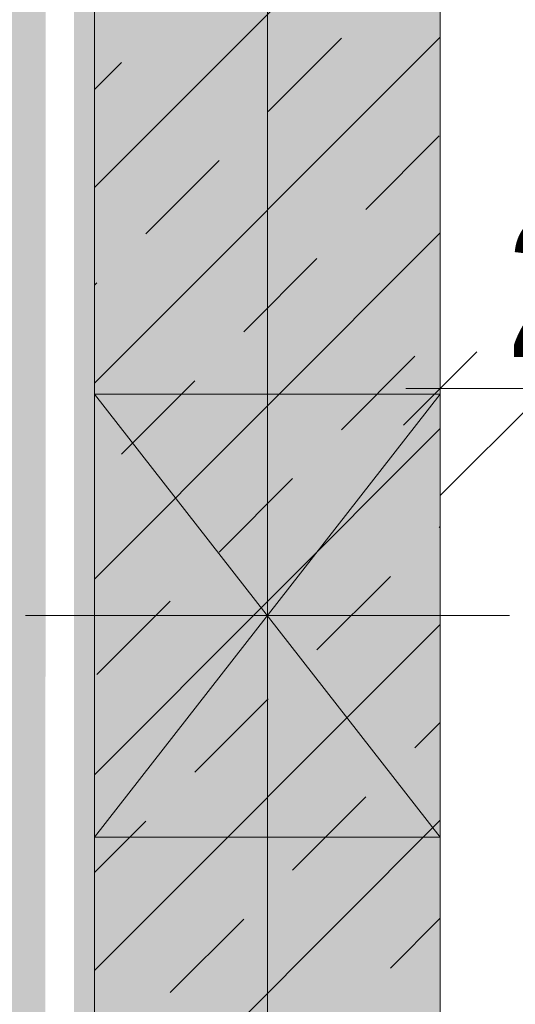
# Model space of a CAD drawing. Extents: x -620 to 300, y 62 to 1162.
# Tile 60 of 93: x -459.76 to -452.59, y 671.8 to 686.03. Entities that reach past the tile are written whole.
import ezdxf
from ezdxf.lldxf.tags import DXFTag

# ---------------------------------------------------------------- set-up
doc = ezdxf.new("R2010")
doc.units = 0
doc.layers.get('0').update_dxf_attribs({"lineweight": 13})
for name, color, linetype, lineweight, true_color in [('30 -34 Innenwände- 1 tragend', 7, 'Continuous', 13, 0xdd0806), ('30 -34 Innenwände- 11 Durchbruch', 4, 'Continuous', 9, 0x00ffff), ('70 -76 Bemaßung- 2 Allgemein', 9, 'Continuous', 5, 0x808080), ('iwb_Layout BA_Markierung', 7, 'Continuous', 9, 0xbadcdc), ('iwb_Schraffur_F30_feuerhemmend', 7, 'Continuous', 13, 0xff934a), ('iwb_Sichtbeton', 2, 'Continuous', 50, 0xffff00), ('iwb_Sichtbeton-Shading', 2, 'Continuous', 50, 0xffff00)]:
    doc.layers.add(name, color=color, linetype=linetype, lineweight=lineweight, true_color=true_color)
doc.layers.add('70 -71 Achsen- 1 Gebäudeachsen', color=7, linetype='STRICHPUNKT2-A06G94JT8I', lineweight=18)
doc.styles.get("Standard").update_dxf_attribs({"font": 'ARIALN.TTF'})
tags = doc.linetypes.add('fein_strichliert-A06G94JU8I', pattern=[4, 1, -2, 1]).pattern_tags.tags
tags[8:9] = [DXFTag(74, 4), DXFTag(75, 0), DXFTag(340, '0'), DXFTag(46, 0.0), DXFTag(50, 0.0), DXFTag(44, 0.0), DXFTag(45, 0.0)]
tags[6:7] = [DXFTag(74, 4), DXFTag(75, 0), DXFTag(340, '0'), DXFTag(46, 0.0), DXFTag(50, 0.0), DXFTag(44, 0.0), DXFTag(45, 0.0)]
tags[4:5] = [DXFTag(74, 4), DXFTag(75, 0), DXFTag(340, '0'), DXFTag(46, 0.0), DXFTag(50, 0.0), DXFTag(44, 0.0), DXFTag(45, 0.0)]
tags = doc.linetypes.add('STRICHPUNKT2-A06G94JT8I', pattern=[12.7, 6.35, -3.175, 0, -3.175]).pattern_tags.tags
tags[10:11] = [DXFTag(74, 4), DXFTag(75, 0), DXFTag(340, '0'), DXFTag(46, 0.0), DXFTag(50, 0.0), DXFTag(44, 0.0), DXFTag(45, 0.0)]
tags[8:9] = [DXFTag(74, 4), DXFTag(75, 0), DXFTag(340, '0'), DXFTag(46, 0.0), DXFTag(50, 0.0), DXFTag(44, 0.0), DXFTag(45, 0.0)]
tags[6:7] = [DXFTag(74, 4), DXFTag(75, 0), DXFTag(340, '0'), DXFTag(46, 0.0), DXFTag(50, 0.0), DXFTag(44, 0.0), DXFTag(45, 0.0)]
tags[4:5] = [DXFTag(74, 4), DXFTag(75, 0), DXFTag(340, '0'), DXFTag(46, 0.0), DXFTag(50, 0.0), DXFTag(44, 0.0), DXFTag(45, 0.0)]

# ---------------------------------------------------------------- blocks, each defined once
blk = doc.blocks.new('Shading-A06G94F78I', base_point=(-458.376, 320.614))
at = {"layer": 'iwb_Sichtbeton-Shading', "color": 51, "true_color": 0xffff7f}
blk.add_solid([(-458.376, 613.614), (-458.976, 613.614), (-458.376, 770.614), (-458.976, 770.614)], dxfattribs=at)
blk = doc.blocks.new('Polygon-A06G94JL8I')
at = {"color": 0, "linetype": 'ByBlock', "lineweight": -2, "ltscale": 0.13}
blk.add_solid([(-459.485, 86.607), (-538.631, 86.396), (-459.318, 1083.814), (-538.631, 1083.814)], dxfattribs=at)
blk = doc.blocks.new('Referenz-A06G94JV8I')
at = {"layer": '30 -34 Innenwände- 1 tragend', "color": 0, "lineweight": -2}
for p, q in [((-458.677, 770.614), (-458.677, 613.614)), ((-453.677, 770.614), (-453.677, 613.614)), ((-458.677, 683.603), (-453.677, 688.603)), ((-458.677, 683.603), (-453.677, 688.603)), ((-458.677, 680.775), (-453.677, 685.775)), ((-458.677, 680.775), (-453.677, 685.775)), ((-456.167, 684.7), (-455.106, 685.76)), ((-456.167, 684.7), (-455.106, 685.76)), ((-458.677, 685.017), (-458.288, 685.407)), ((-458.677, 685.017), (-458.288, 685.407)), ((-454.753, 683.285), (-453.692, 684.346)), ((-454.753, 683.285), (-453.692, 684.346)), ((-457.935, 682.932), (-456.874, 683.992)), ((-457.935, 682.932), (-456.874, 683.992)), ((-458.677, 677.946), (-453.677, 682.946)), ((-458.677, 677.946), (-453.677, 682.946)), ((-456.52, 681.518), (-455.46, 682.578)), ((-456.52, 681.518), (-455.46, 682.578)), ((-458.677, 682.189), (-458.642, 682.225)), ((-458.677, 682.189), (-458.642, 682.225)), ((-455.106, 680.103), (-454.046, 681.164)), ((-455.106, 680.103), (-454.046, 681.164)), ((-458.288, 679.75), (-457.228, 680.81)), ((-458.288, 679.75), (-457.228, 680.81)), ((-458.677, 675.118), (-453.677, 680.118)), ((-458.677, 675.118), (-453.677, 680.118)), ((-456.874, 678.336), (-455.813, 679.396)), ((-456.874, 678.336), (-455.813, 679.396)), ((-453.692, 678.689), (-453.677, 678.704)), ((-453.692, 678.689), (-453.677, 678.704)), ((-455.46, 676.921), (-454.399, 677.982)), ((-455.46, 676.921), (-454.399, 677.982)), ((-458.642, 676.568), (-457.581, 677.628)), ((-458.642, 676.568), (-457.581, 677.628)), ((-458.677, 672.29), (-453.677, 677.29)), ((-458.677, 672.29), (-453.677, 677.29)), ((-457.228, 675.154), (-456.167, 676.214)), ((-457.228, 675.154), (-456.167, 676.214)), ((-454.046, 675.507), (-453.677, 675.875)), ((-454.046, 675.507), (-453.677, 675.875)), ((-455.813, 673.739), (-454.753, 674.8)), ((-455.813, 673.739), (-454.753, 674.8)), ((-458.677, 669.461), (-453.677, 674.461)), ((-458.677, 669.461), (-453.677, 674.461)), ((-458.677, 673.704), (-457.935, 674.446)), ((-458.677, 673.704), (-457.935, 674.446)), ((-457.581, 671.972), (-456.52, 673.032)), ((-457.581, 671.972), (-456.52, 673.032)), ((-454.399, 672.325), (-453.677, 673.047)), ((-454.399, 672.325), (-453.677, 673.047))]:
    blk.add_line(p, q, dxfattribs=at)
at = {"layer": '30 -34 Innenwände- 1 tragend', "color": 0, "linetype": 'Continuous', "lineweight": -2, "ltscale": 0.13}
for p, q in [((-458.677, 770.614), (-458.677, 613.614)), ((-453.677, 770.614), (-453.677, 613.614))]:
    blk.add_line(p, q, dxfattribs=at)
at = {"layer": '30 -34 Innenwände- 11 Durchbruch', "color": 0, "linetype": 'Continuous', "lineweight": -2, "ltscale": 0.13}
for p, q in [((-453.677, 679.15), (-449.923, 682.904)), ((-458.677, 680.618), (-453.677, 680.618)), ((-453.677, 680.618), (-458.677, 674.218)), ((-453.677, 674.218), (-458.677, 680.618)), ((-458.677, 674.218), (-458.677, 680.618)), ((-458.677, 680.618), (-453.677, 674.218)), ((-453.677, 680.618), (-458.677, 674.218)), ((-453.677, 674.218), (-453.677, 680.618)), ((-458.677, 674.218), (-453.677, 674.218))]:
    blk.add_line(p, q, dxfattribs=at)
at = {"layer": '30 -34 Innenwände- 11 Durchbruch', "color": 0, "linetype": 'fein_strichliert-A06G94JU8I', "lineweight": -2, "ltscale": 0.13}
blk.add_line((-452.677, 677.418), (-459.677, 677.418), dxfattribs=at)
at = {"layer": '30 -34 Innenwände- 11 Durchbruch', "color": 0, "lineweight": -2}
for points in [[(-456.177, 677.418), (-458.677, 680.618), (-456.177, 680.618)], [(-456.177, 677.418), (-456.177, 680.618), (-453.677, 680.618)], [(-456.177, 674.218), (-458.677, 674.218), (-456.177, 677.418)], [(-456.177, 674.218), (-456.177, 677.418), (-453.677, 674.218)]]:
    blk.add_solid(points, dxfattribs=at)
at = {"layer": '70 -71 Achsen- 1 Gebäudeachsen', "color": 0, "linetype": 'STRICHPUNKT2-A06G94JT8I', "lineweight": -2, "ltscale": 0.13}
blk.add_line((-456.177, 1084.554), (-456.177, 85.114), dxfattribs=at)
at = {"layer": '70 -76 Bemaßung- 2 Allgemein', "color": 0, "linetype": 'Continuous', "lineweight": -2, "ltscale": 0.13}
for p, q in [((-453.677, 680.418), (-453.677, 681.698)), ((-454.208, 680.167), (-453.147, 681.228)), ((-454.177, 680.698), (-452.617, 680.698)), ((-449.238, 680.698), (-452.617, 680.698))]:
    blk.add_line(p, q, dxfattribs=at)
at = {"layer": '70 -76 Bemaßung- 2 Allgemein', "color": 0, "linetype": 'Continuous', "lineweight": -2, "ltscale": 0.13, "insert": (-452.725, 683.166), "char_height": 2.01377, "attachment_point": 1}
blk.add_mtext('{\\fArial Narrow;27}', dxfattribs=at)
blk = doc.blocks.new('Referenz-A06G94JX8I')
at = {"layer": 'iwb_Schraffur_F30_feuerhemmend', "linetype": 'Continuous', "ltscale": 0.13}
blk.add_hatch(color=256, dxfattribs=at).paths.add_polyline_path([(-453.676, 778.614), (-453.676, 770.614), (-453.676, 613.614), (-458.676, 613.614), (-458.676, 778.614)])
at = {"layer": 'iwb_Sichtbeton', "linetype": 'Continuous', "ltscale": 0.5}
blk.add_solid([(-458.376, 613.614), (-458.976, 613.614), (-458.376, 770.614), (-458.976, 770.614)], dxfattribs=at)

msp = doc.modelspace()

# ---------------------------------------------------------------- block references
at = {"color": 8, "lineweight": 13, "ltscale": 0.13, "true_color": 0x808080}
msp.add_blockref('Referenz-A06G94JV8I', (0, 0), dxfattribs=at)
at = {"color": 8, "lineweight": 25, "ltscale": 0.25, "true_color": 0x808080}
msp.add_blockref('Referenz-A06G94JX8I', (0, 0), dxfattribs=at)
msp.add_blockref('Shading-A06G94F78I', (-458.376, 320.614))
at = {"layer": 'iwb_Layout BA_Markierung', "ltscale": 0.13}
msp.add_blockref('Polygon-A06G94JL8I', (0, 0), dxfattribs=at)

doc.saveas('drawing.dxf')
